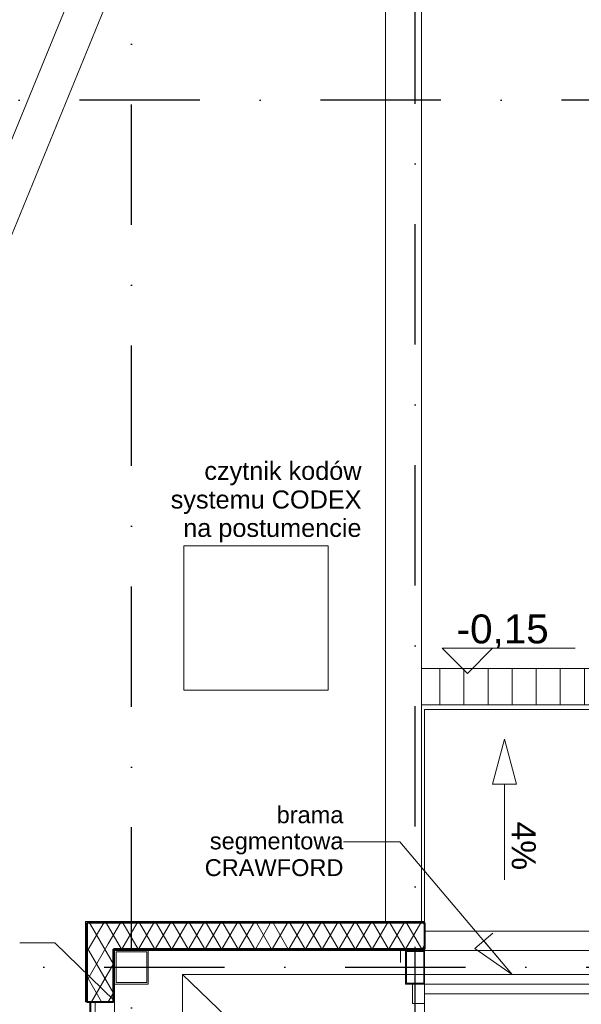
# Model space of a CAD drawing. Header units: millimetres. Extents: x 2016045 to 2079203, y -1576958 to -1542749.
# Tile 88 of 109: x 2023476 to 2025807, y -1556215 to -1552127. Entities that reach past the tile are written whole.
import ezdxf

# ---------------------------------------------------------------- set-up
doc = ezdxf.new("R2010")
doc.units = ezdxf.units.MM
doc.header["$MEASUREMENT"] = 0
for name, pattern in [('ACAD_ISO03W100', [2500, 1250, -1250]), ('OSIE', [1000, 500, -250, 0, -250]), ('Wipeout_Contour', [1000, 0, -1000])]:
    doc.linetypes.add(name, pattern=pattern)
for name, color, linetype in [('0 krawęrznik', 7, 'Continuous'), ('Wymiarowanie', 7, 'Continuous'), ('Ściany zewnętrzne', 7, 'Continuous')]:
    doc.layers.add(name, color=color, linetype=linetype)
for name, color, linetype, lineweight, true_color in [('0 krawęrznik_Nr_pióra__12', 7, 'Continuous', 5, 0x9f9f9f), ('a___przekrojowa___0.5_Nr_pióra__160', 7, 'Continuous', 20, 0x020602), ('drzwi_Nr_pióra__30', 7, 'Continuous', 13, 0x0322fc), ('OSIE_Nr_pióra__2', 7, 'Continuous', 25, 0x0322fc), ('Wymiarowanie_Nr_pióra__3', 7, 'Continuous', 35, 0x008200), ('WYPELNIENIA_Nr_pióra__12', 7, 'Continuous', 5, 0x9f9f9f)]:
    doc.layers.add(name, color=color, linetype=linetype, lineweight=lineweight, true_color=true_color)
for name, color, linetype, lineweight in [('a___cienka___0.15_Nr_pióra__5', 7, 'Continuous', 40), ('a___przekrojowa___0.5_Nr_pióra__1', 7, 'Continuous', 0), ('Budowlane - Opisy_Nr_pióra__1', 7, 'Continuous', 0), ('Budowlane - Opisy_Nr_pióra__7', 7, 'Continuous', 13), ('Budowlane - Wylewka betonowa_Nr_pióra__7', 7, 'Continuous', 13), ('Defpoints_Nr_pióra__1', 7, 'Continuous', 0), ('Konstrukcja - podkonstrukcja pod panele - belki_Nr_pióra__7', 7, 'Continuous', 13), ('Konstrukcja - Płyta - Zbrojenie Rozproszone_Nr_pióra__7', 7, 'Continuous', 13), ('Myjnia - opisy_Nr_pióra__7', 7, 'Continuous', 13), ('Myjnia - urzadzenie_Nr_pióra__7', 7, 'Continuous', 13), ('Wymiarowanie - Poziomy_Nr_pióra__1', 7, 'Continuous', 0), ('Wymiarowanie_Nr_pióra__1', 7, 'Continuous', 0), ('Ściany zewnętrzne_Nr_pióra__1', 7, 'Continuous', 0), ('Ściany zewnętrzne_Nr_pióra__5', 7, 'Continuous', 40)]:
    doc.layers.add(name, color=color, linetype=linetype, lineweight=lineweight)
doc.styles.add('GENERATED_STYLE_1', font='arial.ttf')
doc.dimstyles.new('GENERATED_STYLE__1', dxfattribs={"dimtxt": 125, "dimasz": 114, "dimexe": 0.18, "dimexo": 0, "dimgap": 0.09, "dimtad": 1, "dimtih": 1, "dimtoh": 1, "dimdec": 0, "dimlfac": 0.1, "dimzin": 0, "dimdsep": 46, "dimtxsty": 'GENERATED_STYLE_1', "dimblk": 'ARROWHEAD_2', "dimblk1": 'ARROWHEAD_2', "dimblk2": 'ARROWHEAD_2', "dimcen": 0.09, "dimclrd": 7, "dimclre": 7, "dimclrt": 7, "dimadec": 4, "dimazin": 0, "dimtfac": 1, "dimtdec": 4, "dimtmove": 0, "dimatfit": 3, "dimfxl": 0, "dimtolj": 1, "dimtzin": 0, "dimarcsym": 0})
doc.dimstyles.new('GENERATED_STYLE__2', dxfattribs={"dimtxt": 125, "dimasz": 114, "dimexe": 0.18, "dimexo": 0, "dimgap": 0.09, "dimtad": 1, "dimdec": 0, "dimlfac": 0.1, "dimzin": 0, "dimdsep": 46, "dimtxsty": 'GENERATED_STYLE_1', "dimblk": 'ARROWHEAD_2', "dimblk1": 'ARROWHEAD_2', "dimblk2": 'ARROWHEAD_2', "dimcen": 0.09, "dimclrd": 7, "dimclre": 7, "dimclrt": 7, "dimadec": 4, "dimazin": 0, "dimtfac": 1, "dimtdec": 4, "dimtmove": 2, "dimatfit": 3, "dimfxl": 0, "dimtolj": 1, "dimtzin": 0, "dimarcsym": 0})
doc.dimstyles.new('GENERATED_STYLE__3', dxfattribs={"dimtxt": 125, "dimasz": 114, "dimexe": 0.18, "dimexo": 0, "dimgap": 0.09, "dimtad": 1, "dimdec": 0, "dimlfac": 0.1, "dimzin": 0, "dimdsep": 46, "dimtxsty": 'GENERATED_STYLE_1', "dimblk": 'ARROWHEAD_2', "dimblk1": 'ARROWHEAD_2', "dimblk2": 'ARROWHEAD_2', "dimcen": 0.09, "dimclrd": 7, "dimclre": 7, "dimclrt": 7, "dimadec": 4, "dimazin": 0, "dimtfac": 1, "dimtdec": 4, "dimtmove": 0, "dimatfit": 3, "dimfxl": 0, "dimtolj": 1, "dimtzin": 0, "dimarcsym": 0})
pattern_1 = [(60, (1682719.62, -1237567.41), (-51.961524, 30), []), (120, (1682719.62, -1237567.41), (51.961524, 30), [])]

# ---------------------------------------------------------------- blocks, each defined once
blk = doc.blocks.new('Ściana_18', base_point=(2028343.6, -1554970.9))
at = {"color": 254, "linetype": 'Wipeout_Contour', "lineweight": 0, "ltscale": 10217938.62208089}
blk.add_wipeout([(2028343.6, -1554820.9), (2025143.6, -1554820.9), (2025143.6, -1554970.9), (2028343.6, -1554970.9)], dxfattribs=at).dxf.layer = '0 krawęrznik'
at = {"layer": '0 krawęrznik_Nr_pióra__12', "linetype": 'Continuous', "flags": 128}
for points in [[(2028193.6, -1554820.9), (2025143.6, -1554820.9)], [(2028343.6, -1554970.9), (2028343.6, -1554820.9)], [(2025143.6, -1554970.9), (2028193.6, -1554970.9)]]:
    blk.add_lwpolyline(points, dxfattribs=at)
blk = doc.blocks.new('Ściana_20', base_point=(2025143.6, -1555870.9))
at = {"color": 254, "linetype": 'Wipeout_Contour', "lineweight": 0, "ltscale": 10209885.12831657}
blk.add_wipeout([(2025143.6, -1555870.9), (2025143.6, -1551670.9), (2024993.6, -1551670.9), (2024993.6, -1555870.9)], dxfattribs=at).dxf.layer = '0 krawęrznik'
at = {"layer": '0 krawęrznik_Nr_pióra__12', "linetype": 'Continuous', "flags": 128}
for points in [[(2024993.6, -1551670.9), (2024993.6, -1555870.9)], [(2025143.6, -1554820.9), (2025143.6, -1551670.9)], [(2025143.6, -1555870.9), (2025143.6, -1554970.9)], [(2024993.6, -1555870.9), (2025143.6, -1555870.9)]]:
    blk.add_lwpolyline(points, dxfattribs=at)
blk = doc.blocks.new('Ściana_24', base_point=(2022493.6, -1554941.4))
at = {"color": 254, "linetype": 'Wipeout_Contour', "lineweight": 0, "ltscale": 10202749.5581328}
blk.add_wipeout([(2022643.6, -1554970.9), (2024140, -1551317.4), (2024011.9, -1551234.5), (2022493.6, -1554941.4)], dxfattribs=at).dxf.layer = '0 krawęrznik'
at = {"layer": '0 krawęrznik_Nr_pióra__12', "linetype": 'Continuous', "flags": 128}
for points in [[(2024011.9, -1551234.5), (2022493.6, -1554941.4)], [(2022643.6, -1554970.9), (2024140, -1551317.4)]]:
    blk.add_lwpolyline(points, dxfattribs=at)
blk = doc.blocks.new('Ściana_34', base_point=(2023869.9, -1556203.9))
at = {"layer": 'Ściany zewnętrzne', "linetype": 'Continuous', "lineweight": 0, "true_color": 0x000000}
h = blk.add_hatch(dxfattribs=at)
h.set_pattern_fill('izolacja_miękka', color=18, style=0, pattern_type=2)
h.set_pattern_definition(pattern_1)
h.paths.add_polyline_path([(2023754.9, -1555875.9), (2023754.9, -1556203.9), (2023864.9, -1556203.9), (2023864.9, -1555985.9)])
at = {"layer": 'Ściany zewnętrzne_Nr_pióra__1', "linetype": 'Continuous'}
blk.add_line((2023864.9, -1556203.9), (2023864.9, -1555985.9), dxfattribs=at)
at = {"layer": 'Ściany zewnętrzne_Nr_pióra__1', "linetype": 'Continuous', "flags": 128}
for points in [[(2023749.9, -1555870.9), (2023749.9, -1556203.9)], [(2023869.9, -1556203.9), (2023869.9, -1555990.9)], [(2023749.9, -1556203.9), (2023754.9, -1556203.9)], [(2023864.9, -1556203.9), (2023869.9, -1556203.9)]]:
    blk.add_lwpolyline(points, dxfattribs=at)
at = {"layer": 'Ściany zewnętrzne_Nr_pióra__5', "linetype": 'Continuous'}
blk.add_line((2023754.9, -1555875.9), (2023754.9, -1556203.9), dxfattribs=at)
at = {"layer": 'Ściany zewnętrzne_Nr_pióra__5', "linetype": 'Continuous', "flags": 128}
blk.add_lwpolyline([(2023754.9, -1556203.9), (2023864.9, -1556203.9)], dxfattribs=at)
blk = doc.blocks.new('Ściana_35', base_point=(2025156.7, -1555990.9))
at = {"layer": 'Ściany zewnętrzne', "linetype": 'Continuous', "lineweight": 0, "true_color": 0x000000}
h = blk.add_hatch(dxfattribs=at)
h.set_pattern_fill('izolacja_miękka', color=18, style=0, pattern_type=2)
h.set_pattern_definition(pattern_1)
h.paths.add_polyline_path([(2025156.7, -1555875.9), (2023754.9, -1555875.9), (2023864.9, -1555985.9), (2025156.7, -1555985.9)])
at = {"layer": 'Ściany zewnętrzne_Nr_pióra__1', "linetype": 'Continuous'}
blk.add_line((2023864.9, -1555985.9), (2025156.7, -1555985.9), dxfattribs=at)
at = {"layer": 'Ściany zewnętrzne_Nr_pióra__1', "linetype": 'Continuous', "flags": 128}
for points in [[(2025156.7, -1555870.9), (2023749.9, -1555870.9)], [(2025156.7, -1555870.9), (2025156.7, -1555875.9)], [(2023869.9, -1555990.9), (2025156.7, -1555990.9)], [(2025156.7, -1555985.9), (2025156.7, -1555990.9)]]:
    blk.add_lwpolyline(points, dxfattribs=at)
at = {"layer": 'Ściany zewnętrzne_Nr_pióra__5', "linetype": 'Continuous'}
blk.add_line((2025156.7, -1555875.9), (2023754.9, -1555875.9), dxfattribs=at)
at = {"layer": 'Ściany zewnętrzne_Nr_pióra__5', "linetype": 'Continuous', "flags": 128}
blk.add_lwpolyline([(2025156.7, -1555875.9), (2025156.7, -1555985.9)], dxfattribs=at)
blk = doc.blocks.new('*D126', base_point=(1682719.6, -1237567.4))
at = {"layer": 'Wymiarowanie_Nr_pióra__1', "linetype": 'Continuous'}
for p, q in [((2044173.5, -1556060.9), (2043948.5, -1556060.9)), ((2044061, -1559800.9), (2044061, -1556060.9)), ((2044173.5, -1559800.9), (2043948.5, -1559800.9))]:
    blk.add_line(p, q, dxfattribs=at)
at = {"layer": 'Wymiarowanie_Nr_pióra__3', "linetype": 'Continuous'}
for p, q in [((2043986, -1556017.6), (2044136, -1556104.2)), ((2043986, -1559757.6), (2044136, -1559844.2))]:
    blk.add_line(p, q, dxfattribs=at)
at = {"layer": 'Wymiarowanie_Nr_pióra__1', "insert": (2044036, -1558073.2), "char_height": 125, "attachment_point": 7, "rotation": 90, "style": 'GENERATED_STYLE_1'}
blk.add_mtext('\\A1;{\\fArial|b0|i0|c238|p38;374}', dxfattribs=at)
blk = doc.blocks.new('ARROWHEAD_2')
at = {"color": 0, "linetype": 'Continuous', "lineweight": 0}
for p, q in [((-0.378, -0.655), (0.378, 0.655)), ((0, 0), (-1, 0))]:
    blk.add_line(p, q, dxfattribs=at)
blk = doc.blocks.new('*D127', base_point=(1682719.6, -1237567.4))
at = {"layer": 'Wymiarowanie_Nr_pióra__1', "linetype": 'Continuous'}
for p, q in [((2044173.5, -1552460.9), (2043948.5, -1552460.9)), ((2044061, -1556060.9), (2044061, -1552460.9)), ((2044173.5, -1556060.9), (2043948.5, -1556060.9))]:
    blk.add_line(p, q, dxfattribs=at)
at = {"layer": 'Wymiarowanie_Nr_pióra__3', "linetype": 'Continuous'}
for p, q in [((2043986, -1552417.6), (2044136, -1552504.2)), ((2043986, -1556017.6), (2044136, -1556104.2))]:
    blk.add_line(p, q, dxfattribs=at)
at = {"layer": 'Wymiarowanie_Nr_pióra__1', "char_height": 125, "attachment_point": 7, "rotation": 90, "style": 'GENERATED_STYLE_1'}
for s, insert in [('\\A1;{\\fArial|b0|i0|c238|p38;19}', (2044036, -1552694)), ('\\A1;{\\fArial|b0|i0|c238|p38;360}', (2044036, -1554498.1))]:
    blk.add_mtext(s, dxfattribs=dict(at, insert=insert))
blk = doc.blocks.new('*D129', base_point=(1682719.6, -1237567.4))
at = {"layer": 'Wymiarowanie_Nr_pióra__1', "linetype": 'Continuous'}
for p, q in [((2023749.9, -1549830.6), (2023749.9, -1549605.6)), ((2023940.2, -1549830.6), (2023940.2, -1549605.6)), ((2023676.5, -1549718.1), (2023749.9, -1549718.1)), ((2023749.9, -1549718.1), (2023940.2, -1549718.1))]:
    blk.add_line(p, q, dxfattribs=at)
at = {"layer": 'Wymiarowanie_Nr_pióra__3', "linetype": 'Continuous'}
for p, q in [((2023793.2, -1549643.1), (2023706.6, -1549793.1)), ((2023983.5, -1549643.1), (2023896.9, -1549793.1))]:
    blk.add_line(p, q, dxfattribs=at)
at = {"layer": 'Wymiarowanie_Nr_pióra__1', "insert": (2023516.8, -1549693.1), "char_height": 125, "attachment_point": 7, "style": 'GENERATED_STYLE_1'}
blk.add_mtext('\\A1;{\\fArial|b0|i0|c238|p38;19}', dxfattribs=at)
blk = doc.blocks.new('*D143', base_point=(1682719.6, -1237567.4))
at = {"layer": 'Wymiarowanie_Nr_pióra__1', "linetype": 'Continuous'}
for p, q in [((2021278.9, -1556060.9), (2021053.9, -1556060.9)), ((2021166.4, -1559800.9), (2021166.4, -1556060.9)), ((2021278.9, -1559800.9), (2021053.9, -1559800.9))]:
    blk.add_line(p, q, dxfattribs=at)
at = {"layer": 'Wymiarowanie_Nr_pióra__3', "linetype": 'Continuous'}
for p, q in [((2021091.4, -1556017.6), (2021241.4, -1556104.2)), ((2021091.4, -1559757.6), (2021241.4, -1559844.2))]:
    blk.add_line(p, q, dxfattribs=at)
at = {"layer": 'Wymiarowanie_Nr_pióra__1', "insert": (2021141.4, -1558073.2), "char_height": 125, "attachment_point": 7, "rotation": 90, "style": 'GENERATED_STYLE_1'}
blk.add_mtext('\\A1;{\\fArial|b0|i0|c238|p38;374}', dxfattribs=at)
blk = doc.blocks.new('*D145', base_point=(1682719.6, -1237567.4))
at = {"layer": 'Wymiarowanie_Nr_pióra__1', "linetype": 'Continuous'}
for p, q in [((2021166.4, -1552270.9), (2021166.4, -1552197.6)), ((2021278.9, -1552270.9), (2021053.9, -1552270.9)), ((2021166.4, -1552460.9), (2021166.4, -1552270.9)), ((2021278.9, -1552460.9), (2021053.9, -1552460.9))]:
    blk.add_line(p, q, dxfattribs=at)
at = {"layer": 'Wymiarowanie_Nr_pióra__3', "linetype": 'Continuous'}
for p, q in [((2021241.4, -1552314.2), (2021091.4, -1552227.6)), ((2021091.4, -1552417.6), (2021241.4, -1552504.2))]:
    blk.add_line(p, q, dxfattribs=at)
blk = doc.blocks.new('*D166', base_point=(1682719.6, -1237567.4))
at = {"layer": 'Wymiarowanie_Nr_pióra__1', "linetype": 'Continuous'}
for p, q in [((2023749.9, -1550330.6), (2023749.9, -1550105.6)), ((2025156.7, -1550330.6), (2025156.7, -1550105.6)), ((2023676.5, -1550218.1), (2023749.9, -1550218.1)), ((2023749.9, -1550218.1), (2025156.7, -1550218.1))]:
    blk.add_line(p, q, dxfattribs=at)
at = {"layer": 'Wymiarowanie_Nr_pióra__3', "linetype": 'Continuous'}
for p, q in [((2023793.2, -1550143.1), (2023706.6, -1550293.1)), ((2025200, -1550143.1), (2025113.4, -1550293.1))]:
    blk.add_line(p, q, dxfattribs=at)
at = {"layer": 'Wymiarowanie_Nr_pióra__1', "insert": (2024279.7, -1550195.2), "char_height": 125, "attachment_point": 7, "style": 'GENERATED_STYLE_1'}
blk.add_mtext('\\A1;{\\fArial|b0|i0|c238|p38;140\\fArial|b0|i0|c238|p38;\\A1{\\H.66x;\\S5^  ;}}', dxfattribs=at)
blk = doc.blocks.new('*D167', base_point=(1682719.6, -1237567.4))
at = {"layer": 'Wymiarowanie_Nr_pióra__1', "linetype": 'Continuous'}
for p, q in [((2025156.7, -1550330.6), (2025156.7, -1550105.6)), ((2028156.7, -1550330.6), (2028156.7, -1550105.6)), ((2025156.7, -1550218.1), (2028156.7, -1550218.1))]:
    blk.add_line(p, q, dxfattribs=at)
at = {"layer": 'Wymiarowanie_Nr_pióra__3', "linetype": 'Continuous'}
for p, q in [((2025200, -1550143.1), (2025113.4, -1550293.1)), ((2028200, -1550143.1), (2028113.4, -1550293.1))]:
    blk.add_line(p, q, dxfattribs=at)
at = {"layer": 'Wymiarowanie_Nr_pióra__1', "insert": (2026514.4, -1550193.1), "char_height": 125, "attachment_point": 7, "style": 'GENERATED_STYLE_1'}
blk.add_mtext('\\A1;{\\fArial|b0|i0|c238|p38;300}', dxfattribs=at)
blk = doc.blocks.new('*D178', base_point=(1682719.6, -1237567.4))
at = {"layer": 'Wymiarowanie_Nr_pióra__1', "linetype": 'Continuous'}
for p, q in [((2023749.9, -1550080.6), (2023749.9, -1549855.6)), ((2041502.9, -1550080.6), (2041502.9, -1549855.6)), ((2023676.5, -1549968.1), (2023749.9, -1549968.1)), ((2023749.9, -1549968.1), (2041502.9, -1549968.1)), ((2041502.9, -1549968.1), (2041576.2, -1549968.1))]:
    blk.add_line(p, q, dxfattribs=at)
at = {"layer": 'Wymiarowanie_Nr_pióra__3', "linetype": 'Continuous'}
for p, q in [((2023793.2, -1549893.1), (2023706.6, -1550043.1)), ((2041459.6, -1550043.1), (2041546.2, -1549893.1))]:
    blk.add_line(p, q, dxfattribs=at)
at = {"layer": 'Wymiarowanie_Nr_pióra__1', "insert": (2032436.7, -1549943.1), "char_height": 125, "attachment_point": 7, "style": 'GENERATED_STYLE_1'}
blk.add_mtext('\\A1;{\\fArial|b0|i0|c238|p38;1776}', dxfattribs=at)
blk = doc.blocks.new('*D179', base_point=(1682719.6, -1237567.4))
at = {"layer": 'Wymiarowanie_Nr_pióra__1', "linetype": 'Continuous'}
for p, q in [((2021416.4, -1552270.9), (2021416.4, -1552197.6)), ((2021528.9, -1552270.9), (2021303.9, -1552270.9)), ((2021416.4, -1567330.9), (2021416.4, -1552270.9)), ((2021528.9, -1567330.9), (2021303.9, -1567330.9)), ((2021416.4, -1567404.3), (2021416.4, -1567330.9))]:
    blk.add_line(p, q, dxfattribs=at)
at = {"layer": 'Wymiarowanie_Nr_pióra__3', "linetype": 'Continuous'}
for p, q in [((2021491.4, -1552314.2), (2021341.4, -1552227.6)), ((2021341.4, -1567287.6), (2021491.4, -1567374.2))]:
    blk.add_line(p, q, dxfattribs=at)
at = {"layer": 'Wymiarowanie_Nr_pióra__1', "insert": (2021391.4, -1560447), "char_height": 125, "attachment_point": 7, "rotation": 90, "style": 'GENERATED_STYLE_1'}
blk.add_mtext('\\A1;{\\fArial|b0|i0|c238|p38;1\xa0506}', dxfattribs=at)
blk = doc.blocks.new('*D181', base_point=(1682719.6, -1237567.4))
at = {"layer": 'Wymiarowanie_Nr_pióra__1', "linetype": 'Continuous'}
for p, q in [((2021778.9, -1556203.9), (2021553.9, -1556203.9)), ((2021666.4, -1566997.9), (2021666.4, -1556203.9)), ((2021778.9, -1566997.9), (2021553.9, -1566997.9))]:
    blk.add_line(p, q, dxfattribs=at)
at = {"layer": 'Wymiarowanie_Nr_pióra__3', "linetype": 'Continuous'}
for p, q in [((2021591.4, -1556160.6), (2021741.4, -1556247.2)), ((2021591.4, -1566954.6), (2021741.4, -1567041.2))]:
    blk.add_line(p, q, dxfattribs=at)
at = {"layer": 'Wymiarowanie_Nr_pióra__1', "char_height": 125, "attachment_point": 7, "rotation": 90, "style": 'GENERATED_STYLE_1'}
for s, insert in [('\\A1;{\\fArial|b0|i0|c238|p38;33\\fArial|b0|i0|c238|p38;\\A1{\\H.66x;\\S5^  ;}}', (2021643.6, -1556499.6)), ('\\A1;{\\fArial|b0|i0|c238|p38;1\xa0079\\fArial|b0|i0|c238|p38;\\A1{\\H.66x;\\S5^  ;}}', (2021643.5, -1561972.1))]:
    blk.add_mtext(s, dxfattribs=dict(at, insert=insert))
blk = doc.blocks.new('*D182', base_point=(1682719.6, -1237567.4))
at = {"layer": 'Wymiarowanie_Nr_pióra__1', "linetype": 'Continuous'}
for p, q in [((2021778.9, -1555870.9), (2021553.9, -1555870.9)), ((2021666.4, -1556203.9), (2021666.4, -1555870.9)), ((2021778.9, -1556203.9), (2021553.9, -1556203.9))]:
    blk.add_line(p, q, dxfattribs=at)
at = {"layer": 'Wymiarowanie_Nr_pióra__3', "linetype": 'Continuous'}
for p, q in [((2021591.4, -1555827.6), (2021741.4, -1555914.2)), ((2021591.4, -1556160.6), (2021741.4, -1556247.2))]:
    blk.add_line(p, q, dxfattribs=at)
blk = doc.blocks.new('*D183', base_point=(1682719.6, -1237567.4))
at = {"layer": 'Wymiarowanie_Nr_pióra__1', "linetype": 'Continuous'}
for p, q in [((2021666.4, -1552270.9), (2021666.4, -1552197.6)), ((2021778.9, -1552270.9), (2021553.9, -1552270.9)), ((2021666.4, -1555870.9), (2021666.4, -1552270.9)), ((2021778.9, -1555870.9), (2021553.9, -1555870.9))]:
    blk.add_line(p, q, dxfattribs=at)
at = {"layer": 'Wymiarowanie_Nr_pióra__3', "linetype": 'Continuous'}
for p, q in [((2021741.4, -1552314.2), (2021591.4, -1552227.6)), ((2021591.4, -1555827.6), (2021741.4, -1555914.2))]:
    blk.add_line(p, q, dxfattribs=at)
at = {"layer": 'Wymiarowanie_Nr_pióra__1', "insert": (2021641.4, -1554213.2), "char_height": 125, "attachment_point": 7, "rotation": 90, "style": 'GENERATED_STYLE_1'}
blk.add_mtext('\\A1;{\\fArial|b0|i0|c238|p38;360}', dxfattribs=at)

msp = doc.modelspace()

# ---------------------------------------------------------------- linework, layer by layer
at = {"layer": 'a___cienka___0.15_Nr_pióra__5', "linetype": 'Continuous'}
for p, q in [((2025156.7, -1555985.9), (2023864.9, -1555985.9)), ((2023864.9, -1556203.9), (2023864.9, -1555985.9)), ((2023769.9, -1566997.9), (2023769.9, -1556203.9))]:
    msp.add_line(p, q, dxfattribs=at)
at = {"layer": 'a___przekrojowa___0.5_Nr_pióra__1', "linetype": 'Continuous'}
for p, q in [((2023869.9, -1555990.9), (2023869.9, -1556203.9)), ((2025156.7, -1555990.9), (2023869.9, -1555990.9)), ((2023769.9, -1556203.9), (2023869.9, -1556203.9))]:
    msp.add_line(p, q, dxfattribs=at)
at = {"layer": 'a___przekrojowa___0.5_Nr_pióra__160', "linetype": 'Continuous', "flags": 128}
for points in [[(2024009.9, -1556130.9), (2023869.9, -1556130.9), (2023869.9, -1555990.9), (2024009.9, -1555990.9)], [(2023875.9, -1555996.9), (2024003.9, -1555996.9), (2024003.9, -1556124.9), (2023875.9, -1556124.9)], [(2025076.9, -1556130.9), (2025156.7, -1556130.9), (2025156.7, -1555990.9), (2025076.9, -1555990.9)], [(2025152.9, -1555994.9), (2025080.9, -1555994.9), (2025080.9, -1556126.9), (2025152.9, -1556126.9)]]:
    msp.add_lwpolyline(points, close=True, dxfattribs=at)
at = {"layer": 'Budowlane - Opisy_Nr_pióra__1', "linetype": 'Continuous'}
for p, q in [((2025488, -1555114.6), (2025438, -1555301.3)), ((2025488, -1555114.6), (2025538, -1555301.3)), ((2025438, -1555301.3), (2025538, -1555301.3)), ((2025488, -1555698.6), (2025488, -1555301.3)), ((2025439.9, -1555920.1), (2025365.2, -1555983.2)), ((2025365.2, -1555983.2), (2025520.3, -1556090.9)), ((2025520.3, -1556090.9), (2025402.6, -1555951.6))]:
    msp.add_line(p, q, dxfattribs=at)
at = {"layer": 'Budowlane - Opisy_Nr_pióra__7', "linetype": 'Continuous', "flags": 128}
msp.add_lwpolyline([(2023869.9, -1556200.9), (2023622.4, -1555959.5), (2023477.3, -1555959.5)], dxfattribs=at)
at = {"layer": 'Budowlane - Wylewka betonowa_Nr_pióra__7', "linetype": 'Continuous', "flags": 128}
msp.add_lwpolyline([(2028156.7, -1556090.9), (2025156.7, -1556090.9), (2025156.7, -1555990.9), (2028156.7, -1555990.9)], close=True, dxfattribs=at)
at = {"layer": 'Defpoints_Nr_pióra__1', "linetype": 'Continuous'}
msp.add_line((2023769.9, -1555890.9), (2023769.4, -1555890.9), dxfattribs=at)
at = {"layer": 'drzwi_Nr_pióra__30', "linetype": 'Continuous'}
for p, q in [((2025156.7, -1555910.9), (2025156.7, -1555990.9)), ((2028156.7, -1555910.9), (2025156.7, -1555910.9)), ((2024156.7, -1555990.9), (2025156.7, -1555990.9)), ((2025156.7, -1555990.9), (2025156.7, -1556090.9)), ((2028156.7, -1555990.9), (2025156.7, -1555990.9)), ((2025106.7, -1556130.9), (2025156.7, -1556130.9)), ((2025106.7, -1556210.9), (2025106.7, -1556130.9)), ((2025106.7, -1556210.9), (2025106.7, -1556130.9)), ((2025156.7, -1556130.9), (2025156.7, -1556210.9)), ((2025156.7, -1556130.9), (2028156.7, -1556130.9)), ((2025156.7, -1556170.9), (2025156.7, -1556130.9)), ((2028156.7, -1556170.9), (2025156.7, -1556170.9)), ((2023789.9, -1556203.9), (2023789.9, -1556253.9)), ((2023869.9, -1556203.9), (2023789.9, -1556203.9)), ((2023869.9, -1556253.9), (2023869.9, -1556203.9)), ((2025156.7, -1556210.9), (2025106.7, -1556210.9))]:
    msp.add_line(p, q, dxfattribs=at)
at = {"layer": 'drzwi_Nr_pióra__30', "linetype": 'ACAD_ISO03W100'}
for p in [(2025156.7, -1559780.9), (2028156.7, -1559780.9)]:
    msp.add_line(p, (2025156.7, -1556130.9), dxfattribs=at)
at = {"layer": 'Konstrukcja - podkonstrukcja pod panele - belki_Nr_pióra__7', "linetype": 'Continuous'}
msp.add_line((2025056.7, -1555990.9), (2025056.7, -1556040.9), dxfattribs=at)
at = {"layer": 'Konstrukcja - Płyta - Zbrojenie Rozproszone_Nr_pióra__7', "linetype": 'Continuous'}
msp.add_line((2024151.7, -1556090.9), (2025206.7, -1557100.9), dxfattribs=at)
at = {"layer": 'Konstrukcja - Płyta - Zbrojenie Rozproszone_Nr_pióra__7', "linetype": 'Continuous', "flags": 128}
msp.add_lwpolyline([(2029161.7, -1556090.9), (2029161.7, -1567110.9), (2024151.7, -1567110.9), (2024151.7, -1556090.9)], close=True, dxfattribs=at)
at = {"layer": 'Myjnia - urzadzenie_Nr_pióra__7', "linetype": 'Continuous'}
msp.add_line((2024756.7, -1554310.9), (2024756.7, -1554910.9), dxfattribs=at)
at = {"layer": 'OSIE_Nr_pióra__2', "linetype": 'OSIE'}
msp.add_line((2020826.3, -1556060.9), (2044386, -1556060.9), dxfattribs=at)
at = {"layer": 'Wymiarowanie - Poziomy_Nr_pióra__1', "linetype": 'Continuous'}
msp.add_line((2025229.5, -1554736.5), (2025780.8, -1554736.5), dxfattribs=at)

# ---------------------------------------------------------------- block references
at = {"layer": '0 krawęrznik', "color": 253, "lineweight": 5, "true_color": 0x9f9f9f}
for name, p in [('Ściana_24', (2022493.6, -1554941.4)), ('Ściana_18', (2028343.6, -1554970.9))]:
    msp.add_blockref(name, p, dxfattribs=at)
at = {"layer": 'Ściany zewnętrzne'}
msp.add_blockref('Ściana_34', (2023869.9, -1556203.9), dxfattribs=at)

# ---------------------------------------------------------------- texts
at = {"layer": 'Budowlane - Opisy_Nr_pióra__7', "linetype": 'Continuous', "char_height": 70, "attachment_point": 9, "style": 'GENERATED_STYLE_1'}
for s, insert in [('\\A1;{\\fArial|b0|i0|c238|p38;brama}', (2024819.7, -1555463.9)), ('\\A1;{\\fArial|b0|i0|c238|p38;segmentowa}', (2024819.7, -1555592.6)), ('\\A1;{\\fArial|b0|i0|c238|p38;CRAWFORD}', (2024819.7, -1555683.3))]:
    msp.add_mtext(s, dxfattribs=dict(at, insert=insert))
at = {"layer": 'Budowlane - Opisy_Nr_pióra__7', "linetype": 'Continuous', "insert": (2025517.2, -1555657.8), "char_height": 100, "attachment_point": 9, "rotation": 270, "style": 'GENERATED_STYLE_1'}
msp.add_mtext('\\A1;{\\fArial|b0|i0|c238|p38;4%}', dxfattribs=at)
at = {"layer": 'Myjnia - opisy_Nr_pióra__7', "linetype": 'Continuous', "insert": (2024894.6, -1554060.2), "char_height": 75, "attachment_point": 9, "style": 'GENERATED_STYLE_1'}
msp.add_mtext('\\A1;{\\fArial|b0|i0|c238|p38;czytnik kodów}', dxfattribs=at)
at = {"layer": 'Wymiarowanie - Poziomy_Nr_pióra__1', "linetype": 'Continuous', "insert": (2025289.5, -1554738.7), "char_height": 120, "attachment_point": 7, "style": 'GENERATED_STYLE_1'}
msp.add_mtext('\\A1;{\\fArial|b0|i0|c238|p38;-0,15}', dxfattribs=at)

# ---------------------------------------------------------------- dimensions: what is measured, and where the dimension line sits
at = {"layer": 'Wymiarowanie', "linetype": 'Continuous'}
for base, p1, p2, picture, middle in [((2021666.4, -1555870.9), (2023749.9, -1556203.9), (2023749.9, -1555870.9), '*D182', (2021578.9, -1556279.6)), ((2021666.4, -1556203.9), (2023749.9, -1566997.9), (2023749.9, -1556203.9), '*D181', (2021578.9, -1561633.3)), ((2044061, -1556060.9), (2020876.3, -1559800.9), (2020826.3, -1556060.9), '*D126', (2043973.5, -1557930.9)), ((2021166.4, -1556060.9), (2044226, -1559800.9), (2020826.3, -1556060.9), '*D143', (2021078.9, -1557930.9))]:
    dim = msp.add_linear_dim(base=base, p1=p1, p2=p2, angle=90, dimstyle='GENERATED_STYLE__3', dxfattribs=at)
    dim.commit()
    dim.dimension.update_dxf_attribs({"geometry": picture, "text_midpoint": middle, "dimtype": 160, "text_rotation": 90})

# ---------------------------------------------------------------- next in the draw order: linework, layer by layer
at = {"layer": 'Myjnia - urzadzenie_Nr_pióra__7', "linetype": 'Continuous'}
for p, q in [((2024156.7, -1554910.9), (2024156.7, -1554310.9)), ((2024156.7, -1554310.9), (2024756.7, -1554310.9)), ((2024756.7, -1554910.9), (2024156.7, -1554910.9))]:
    msp.add_line(p, q, dxfattribs=at)
at = {"layer": 'OSIE_Nr_pióra__2', "linetype": 'OSIE'}
msp.add_line((2023940.2, -1572981.5), (2023940.2, -1549568.1), dxfattribs=at)
at = {"layer": 'Wymiarowanie - Poziomy_Nr_pióra__1', "linetype": 'Continuous', "flags": 128}
msp.add_lwpolyline([(2025229.5, -1554736.5), (2025333.9, -1554840.9), (2025438.3, -1554736.5)], dxfattribs=at)

# ---------------------------------------------------------------- next in the draw order: block references
at = {"layer": '0 krawęrznik', "color": 253, "lineweight": 5, "true_color": 0x9f9f9f}
msp.add_blockref('Ściana_20', (2025143.6, -1555870.9), dxfattribs=at)

# ---------------------------------------------------------------- next in the draw order: texts
at = {"layer": 'Myjnia - opisy_Nr_pióra__7', "linetype": 'Continuous', "char_height": 75, "attachment_point": 9, "style": 'GENERATED_STYLE_1'}
for s, insert in [('\\A1;{\\fArial|b0|i0|c238|p38;systemu CODEX}', (2024894.6, -1554179.2)), ('\\A1;{\\fArial|b0|i0|c238|p38;na postumencie}', (2024894.6, -1554297.1))]:
    msp.add_mtext(s, dxfattribs=dict(at, insert=insert))

# ---------------------------------------------------------------- next in the draw order: dimensions: what is measured, and where the dimension line sits
at = {"layer": 'Wymiarowanie', "linetype": 'Continuous'}
dim = msp.add_linear_dim(base=(2023940.2, -1549718.1), p1=(2023749.9, -1555870.9), p2=(2023940.2, -1549568.1), dimstyle='GENERATED_STYLE__1', dxfattribs=at)
dim.commit()
dim.dimension.update_dxf_attribs({"geometry": '*D129', "text_midpoint": (2023611.7, -1549630.6), "dimtype": 160})

# ---------------------------------------------------------------- next in the draw order: hatches: boundary and pattern name
at = {"layer": 'WYPELNIENIA_Nr_pióra__12', "linetype": 'Continuous'}
h = msp.add_hatch(dxfattribs=at)
h.set_pattern_fill('Podłoga_z_desek__2_', color=256, style=0, pattern_type=2)
h.set_pattern_definition([(90, (1682719.62, -1237567.41), (-100, 0), [])])
h.paths.add_polyline_path([(2025143.6, -1554820.9), (2028193.6, -1554820.9), (2028193.6, -1554970.9), (2025143.6, -1554970.9)])

# ---------------------------------------------------------------- next in the draw order: linework, layer by layer
at = {"layer": 'a___przekrojowa___0.5_Nr_pióra__1', "linetype": 'Continuous'}
msp.add_line((2025156.7, -1555990.9), (2025156.7, -1555890.9), dxfattribs=at)
at = {"layer": 'Budowlane - Opisy_Nr_pióra__7', "linetype": 'Continuous', "flags": 128}
msp.add_lwpolyline([(2025520.3, -1556090.9), (2025054.3, -1555539.6), (2024820.6, -1555539.8)], dxfattribs=at)
at = {"layer": 'Konstrukcja - Płyta - Zbrojenie Rozproszone_Nr_pióra__7', "linetype": 'Continuous', "flags": 128}
msp.add_lwpolyline([(2025156.7, -1555990.9), (2025156.7, -1554990.9), (2028156.7, -1554990.9), (2028156.7, -1555990.9)], close=True, dxfattribs=at)
at = {"layer": 'OSIE_Nr_pióra__2', "linetype": 'OSIE'}
for p, q in [((2025116.9, -1556476.5), (2025116.9, -1549568.1)), ((2044226, -1552460.9), (2020876.3, -1552460.9))]:
    msp.add_line(p, q, dxfattribs=at)
at = {"layer": 'WYPELNIENIA_Nr_pióra__12', "linetype": 'Continuous', "flags": 128}
msp.add_lwpolyline([(2025143.6, -1554820.9), (2028193.6, -1554820.9), (2028193.6, -1554970.9), (2025143.6, -1554970.9)], close=True, dxfattribs=at)

# ---------------------------------------------------------------- next in the draw order: block references
at = {"layer": 'Ściany zewnętrzne'}
msp.add_blockref('Ściana_35', (2025156.7, -1555990.9), dxfattribs=at)

# ---------------------------------------------------------------- next in the draw order: dimensions: what is measured, and where the dimension line sits
at = {"layer": 'Wymiarowanie', "linetype": 'Continuous'}
for base, p1, p2, picture, middle in [((2025156.7, -1550218.1), (2023749.9, -1555870.9), (2025156.7, -1555870.9), '*D166', (2024547.1, -1550130.6)), ((2028156.7, -1550218.1), (2025156.7, -1555870.9), (2028156.7, -1555870.9), '*D167', (2026656.7, -1550130.6))]:
    dim = msp.add_linear_dim(base=base, p1=p1, p2=p2, dimstyle='GENERATED_STYLE__1', dxfattribs=at)
    dim.commit()
    dim.dimension.update_dxf_attribs({"geometry": picture, "text_midpoint": middle, "dimtype": 160})
dim = msp.add_linear_dim(base=(2041502.9, -1549968.1), p1=(2023749.9, -1555870.9), p2=(2041502.9, -1552270.9), text='1776', dimstyle='GENERATED_STYLE__1', dxfattribs=at)
dim.commit()
dim.dimension.update_dxf_attribs({"geometry": '*D178', "text_midpoint": (2032626.4, -1549880.6), "dimtype": 160})
for base, p1, p2, dimstyle, picture, middle in [((2021166.4, -1552270.9), (2020876.3, -1552460.9), (2031349.9, -1552270.9), 'GENERATED_STYLE__3', '*D145', (2021078.9, -1552599.1)), ((2021416.4, -1552270.9), (2023749.9, -1567330.9), (2031349.9, -1552270.9), 'GENERATED_STYLE__2', '*D179', (2021328.9, -1560233.3)), ((2021666.4, -1552270.9), (2023749.9, -1555870.9), (2031349.9, -1552270.9), 'GENERATED_STYLE__3', '*D183', (2021578.9, -1554070.9)), ((2044061, -1552460.9), (2020826.3, -1556060.9), (2044226, -1552460.9), 'GENERATED_STYLE__3', '*D127', (2043973.5, -1554355.8))]:
    dim = msp.add_linear_dim(base=base, p1=p1, p2=p2, angle=90, dimstyle=dimstyle, dxfattribs=at)
    dim.commit()
    dim.dimension.update_dxf_attribs({"geometry": picture, "text_midpoint": middle, "dimtype": 160, "text_rotation": 90})

doc.saveas('drawing.dxf')
